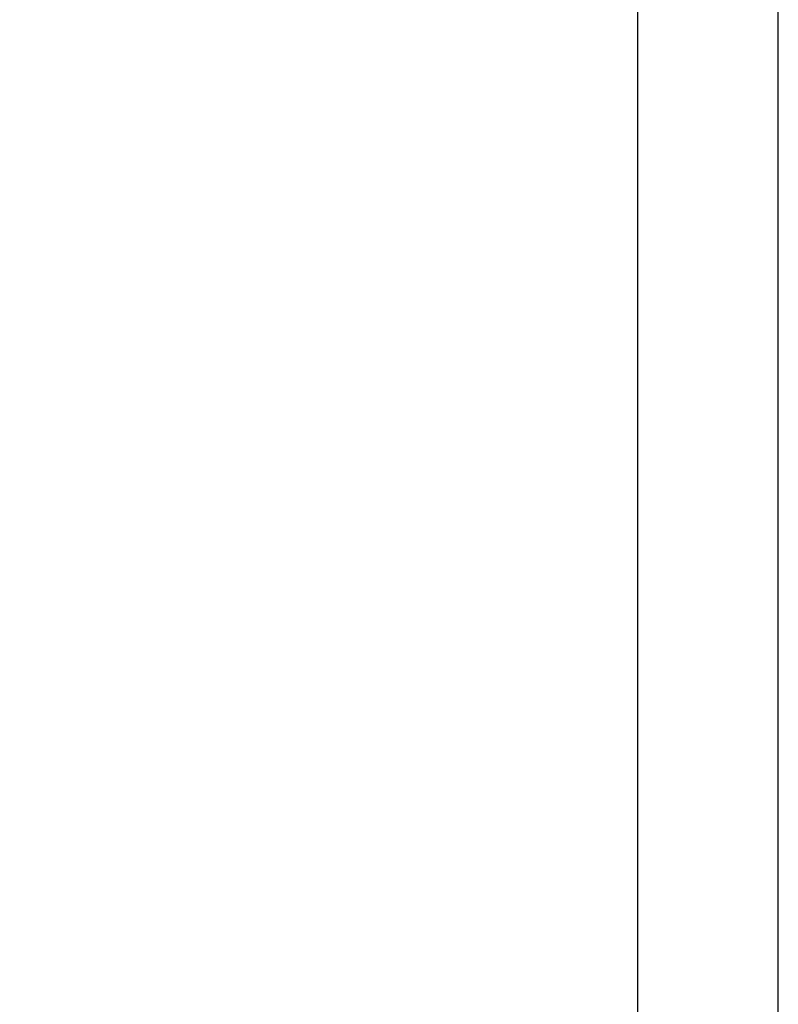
# Model space of a CAD drawing. Header units: millimetres. Extents: x 7 to 417, y 5 to 291.
# Tile 63 of 82: x 298.67 to 302.35, y 261.41 to 266.2. Entities that reach past the tile are written whole.
import ezdxf

# ---------------------------------------------------------------- set-up
doc = ezdxf.new("R2010")
doc.units = ezdxf.units.MM
doc.styles.add('SLDTEXTSTYLE2', font='TXT', dxfattribs={"width": 0.605})
doc.dimstyles.new('SLDDIMSTYLE2', dxfattribs={"dimtxt": 2.568319, "dimasz": 3, "dimexe": 0, "dimexo": 0.0625, "dimgap": 0.64208, "dimtad": 1, "dimlfac": 12, "dimrnd": 1e-09, "dimzin": 12, "dimdsep": 46, "dimtxsty": 'SLDTEXTSTYLE2', "dimsah": 1, "dimcen": 0.09, "dimadec": 0, "dimazin": 3, "dimtfac": 1, "dimtofl": 0, "dimtmove": 0, "dimatfit": 3, "dimfxl": 1, "dimfrac": 2, "dimtolj": 1, "dimtzin": 12, "dimarcsym": 0})

# ---------------------------------------------------------------- blocks, each defined once
blk = doc.blocks.new('_D_13')
at = {"color": 7, "linetype": 'Continuous', "lineweight": 0}
for p, q in [((274.3578, 270.9764), (274.3578, 261.143)), ((298.559, 261.143), (273.3578, 261.143))]:
    blk.add_line(p, q, dxfattribs=at)
at = {"color": 7, "linetype": 'Continuous', "lineweight": 18}
for points in [[(274.3578, 270.9764), (273.6078, 267.9764), (275.1078, 267.9764)], [(274.3578, 261.143), (275.1078, 264.143), (273.6078, 264.143)]]:
    blk.add_solid(points, dxfattribs=at)
at = {"color": 7, "linetype": 'Continuous', "lineweight": 18, "insert": (270.9472, 263.1199), "char_height": 2.64583, "attachment_point": 1, "rotation": 90, "style": 'SLDTEXTSTYLE2'}
blk.add_mtext('118', dxfattribs=at)

msp = doc.modelspace()

# ---------------------------------------------------------------- linework, layer by layer
at = {"color": 7, "linetype": 'Continuous', "lineweight": 25}
for p, q in [((301.66972, 261.14303), (301.66972, 269.39303)), ((302.35172, 261.14303), (302.35172, 269.39303))]:
    msp.add_line(p, q, dxfattribs=at)

# ---------------------------------------------------------------- dimensions: what is measured, and where the dimension line sits
at = {"color": 7, "linetype": 'Continuous', "lineweight": 18}
dim = msp.add_linear_dim(base=(274.35784, 261.14303), p1=(263.83213, 270.97636), p2=(299.55901, 261.14303), angle=90, dimstyle='SLDDIMSTYLE2', dxfattribs=at)
dim.commit()
dim.dimension.update_dxf_attribs({"geometry": '_D_13', "text_midpoint": (274.35784, 266.05969), "dimtype": 160})

doc.saveas('drawing.dxf')
